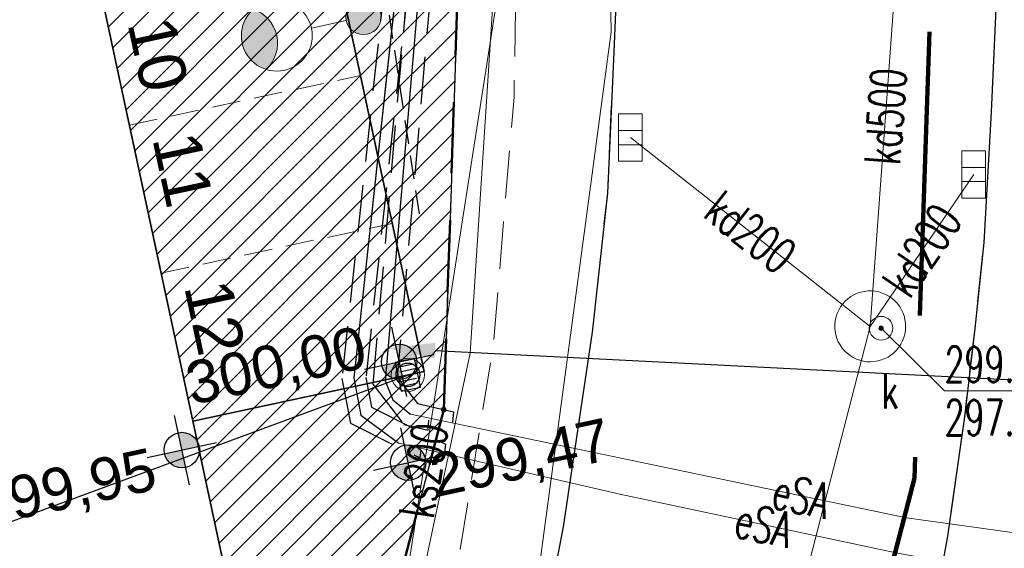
# Model space of a CAD drawing. Header units: metres. Extents: x 6567600 to 13135881, y 5574237 to 11149086.
# Tile 33 of 120: x 6567937 to 6567958, y 5574424 to 5574435. Entities that reach past the tile are written whole.
import ezdxf
from ezdxf import colors
from ezdxf.entities.mleader import LeaderData, LeaderLine
from ezdxf.enums import TextEntityAlignment as Align
from ezdxf.math import Vec2, Vec3

# ---------------------------------------------------------------- set-up
doc = ezdxf.new("R2010")
doc.units = ezdxf.units.M
for name, pattern in [('SEL_r', [1.5, 1, -0.5]), ('zzzxref_260316$0$_MDCP$0$2.0_1.0', [3, 2, -1]), ('zzzxref_260316$0$_MDCP$0$L_0_03', [1, 0.5, -0.5]), ('zzzxref_260316$0$_MDCP$0$L_0_04', [1.5, 1, -0.5]), ('zzzxref_260316$0$PR1183 Chorzów Metalowców V09_TT$0$Kropki przerywana 1', [2.5, 1.5, -1]), ('zzzxref_260316$0$PR1183 Chorzów Metalowców V09_TT$0$Przerywana gęsta', [0.9, 0.6, -0.3])]:
    doc.linetypes.add(name, pattern=pattern)
for name, color, linetype in [('SEL_atrybut_bloku1', 7, 'Continuous'), ('SEL_atrybut_bloku2', 9, 'Continuous'), ('zzzxref_260316$0$PR1183 Chorzów Metalowców V09_TT$0$01FORMA - PZT - Inne obiekty', 7, 'Continuous'), ('zzzxref_260316$0$PR1183 Chorzów Metalowców V09_TT$0$FORMA - Arch 01 - PZT 0 ZAKRES OPRACOWANIA', 7, 'Continuous'), ('zzzxref_260316$0$PR1183 Chorzów Metalowców V09_TT$0$FORMA - Arch 01 - PZT 1 Strefy', 7, 'Continuous'), ('zzzxref_260316$0$PR1183 Chorzów Metalowców V09_TT$0$FORMA - Arch 01 - PZT-3 Ukształtowanie terenu', 7, 'Continuous'), ('zzzxref_260316$0$PR1183 Chorzów Metalowców V09_TT$0$FORMA - Arch 01 - PZT-3 Zagospodarowanie', 7, 'Continuous')]:
    doc.layers.add(name, color=color, linetype=linetype)
for name, color, linetype, lineweight in [('SEL_opis_odnosnik', 7, 'Continuous', 20), ('SEL_rury oslonowe', 7, 'SEL_r', 25), ('SEL_sieci_oswietlenie_oprawy', 152, 'Continuous', 20), ('SEL_sieci_pomocnicza_przerywana', 140, 'SEL_r', 25), ('zzzxref_260316$0$_MDCP$0$EGB_DzialkaEwidencyjna', 7, 'Continuous', 18), ('zzzxref_260316$0$_MDCP$0$EGB_Klasouzytek', 92, 'Continuous', 18), ('zzzxref_260316$0$_MDCP$0$EGB_KonturUzytkuGruntowego', 92, 'Continuous', 18), ('zzzxref_260316$0$_MDCP$0$EGB_PunktGraniczny', 7, 'Continuous', 18), ('zzzxref_260316$0$_MDCP$0$GES_InneUrzadzeniaTowarzyszace', 7, 'Continuous', 18), ('zzzxref_260316$0$_MDCP$0$GES_InneUrzadzeniaTowarzyszace_P', 7, 'Continuous', 18), ('zzzxref_260316$0$_MDCP$0$GES_PrzewodElektroenergetyczny', 1, 'Continuous', 18), ('zzzxref_260316$0$_MDCP$0$GES_Rzedna', 7, 'Continuous', 18), ('zzzxref_260316$0$_MDCP$0$GES_UrzadzeniaSiecKanalizacyjna_P', 7, 'Continuous', 18), ('zzzxref_260316$0$_MDCP$0$OT_Komunikacja', 7, 'Continuous', 18), ('zzzxref_260316$0$_MDCP$0$Z_GRANICE SPRAWDZONE', 100, 'Continuous', 30), ('zzzxref_260316$0$_MDCP$0$Z_ZAKRES', 214, 'Continuous', 90), ('zzzxref_260316$0$_MDCP$1$GES_PrzewodKanalizacyjny', 36, 'Continuous', 18), ('zzzxref_260316$0$_MDCP$1$GES_PrzewodWodociagowy', 5, 'Continuous', 18), ('zzzxref_260316$0$_TT_KAN_D', 96, 'Continuous', 25), ('zzzxref_260316$0$_TT_KAN_D_WPUST', 7, 'Continuous', 25)]:
    doc.layers.add(name, color=color, linetype=linetype, lineweight=lineweight)
doc.styles.add('ROMANS', font='romans.shx', dxfattribs={"width": 0.8})
doc.styles.add('zzzxref_260316$0$$TD_AUDIT_GENERATED_(9E133)', font='simplex.shx')
doc.styles.add('zzzxref_260316$0$$TD_AUDIT_GENERATED_(B0E6E)', font='arial.ttf')
doc.styles.add('zzzxref_260316$0$$TD_AUDIT_GENERATED_(B0E75)', font='arial.ttf')
doc.linetypes.add('zzzxref_260316$0$PR1183 Chorzów Metalowców V09_TT$0$X 1_2', pattern='A,0,[8,PR1183 ChorzĂłw MetalowcĂłw V091.Shx,S=0.039206,R=0,X=0,Y=0],-4.94,0', length=4.94)
pattern_1 = [(45, (0, 1.2501), (-0.265165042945, 0.265165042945), [])]

# ---------------------------------------------------------------- blocks, each defined once
blk = doc.blocks.new('oprawa zewnetrzna stojaca')
for points in [[(2.625, 0, 0.267949), (2.25, 0.65, 0.57735), (2.25, -0.65, 0.267949)], [(0.375, 0, 1), (-0.375, 0, 1)]]:
    blk.add_hatch(color=256).paths.add_polyline_path(points)
blk.add_line((1.125, 0), (0.375, 0))
for centre, radius in [((1.875, 0), 0.75), ((0, 0), 0.375)]:
    blk.add_circle(centre, radius)
blk.add_arc((2.625, 0), 0.75, 120, 240)
at = {"layer": 'SEL_atrybut_bloku1', "style": 'ROMANS', "width": 0.6, "flags": 8}
blk.add_attdef('TYP', text='', height=1, dxfattribs=at).set_placement((1.873, 0.9), align=Align.CENTER)
at = {"layer": 'SEL_atrybut_bloku2', "style": 'ROMANS', "width": 0.6, "flags": 8}
for tag, p in [('OPIS1', (1.873, -1.638)), ('OPIS2', (1.873, -2.499))]:
    blk.add_attdef(tag, text='', height=0.75, dxfattribs=at).set_placement(p, align=Align.CENTER)
blk = doc.blocks.new('zzzxref_260316$0$_MDCP$0$other_SUKK')
at = {"color": 0, "linetype": 'Continuous', "lineweight": 18, "flags": 128}
blk.add_lwpolyline([(1, 0.5), (1, -0.5), (-1, -0.5), (-1, 0.5), (1, 0.5)], close=True, dxfattribs=at)
for points in [[(-0.3, 0.5), (-0.3, -0.5)], [(0.3, 0.5), (0.3, -0.5)]]:
    blk.add_lwpolyline(points, dxfattribs=at)
blk = doc.blocks.new('zzzxref_260316$0$_MDCP$0$other_SUPS01_05')
at = {"linetype": 'Continuous', "lineweight": 13}
blk.add_hatch(color=0, dxfattribs=at).paths.add_polyline_path([(0, -0.091, 1), (0, 0.091, 1)])
at = {"color": 0, "linetype": 'Continuous', "lineweight": 13}
blk.add_circle((0, 0), 0.0906, dxfattribs=at)
blk = doc.blocks.new('zzzxref_260316$0$_MDCP$0$other_SUPW_O')
at = {"color": 0, "linetype": 'Continuous', "lineweight": 18}
blk.add_circle((0, 0), 0.5, dxfattribs=at)
blk = doc.blocks.new('zzzxref_260316$0$_MDCP$0$EGPG_N')
at = {"linetype": 'Continuous', "lineweight": 13}
blk.add_hatch(color=0, dxfattribs=at).paths.add_polyline_path([(0, -0.1, 1), (0, 0.1, 1)])
at = {"color": 0, "linetype": 'Continuous', "lineweight": 13}
blk.add_circle((0, 0), 0.1, dxfattribs=at)
blk = doc.blocks.new('zzzxref_260316$0$_MDCP$0$L_0_02_1')
at = {"color": 0}
blk.add_point((0, 0), dxfattribs=at)
blk = doc.blocks.new('zzzxref_260316$0$_MDCP$0$L_0_02_2')
at = {"color": 0}
blk.add_point((0, 0), dxfattribs=at)
blk = doc.blocks.new('zzzxref_260316$0$PR1183 Chorzów Metalowców V09_TT$0$Miejsca parkingowe 27[25]', base_point=(6567933.968, 5574456.136))
at = {"layer": 'zzzxref_260316$0$PR1183 Chorzów Metalowców V09_TT$0$FORMA - Arch 01 - PZT-3 Zagospodarowanie', "color": 7, "lineweight": 13, "style": 'zzzxref_260316$0$$TD_AUDIT_GENERATED_(B0E75)'}
for tag, p in [('num_start_0', (6567935.103, 5574455.2)), ('num_start_1', (6567935.628, 5574452.756)), ('num_start_2', (6567936.154, 5574450.303)), ('num_start_3', (6567936.679, 5574447.867)), ('num_start_4', (6567937.204, 5574445.415)), ('num_start_5', (6567937.73, 5574442.971)), ('num_start_6', (6567938.255, 5574440.535)), ('num_start_7', (6567938.78, 5574438.082)), ('num_start_8', (6567939.306, 5574435.638)), ('num_start_9', (6567939.831, 5574433.194))]:
    blk.add_attdef(tag, text='', height=1, rotation=282.1296, dxfattribs=at).set_placement(p, align=Align.MIDDLE_CENTER)
blk = doc.blocks.new('zzzxref_260316$0$PR1183 Chorzów Metalowców V09_TT$0$Miejsca parkingowe 27[18]', base_point=(6567939.221, 5574431.694))
at = {"layer": 'zzzxref_260316$0$PR1183 Chorzów Metalowców V09_TT$0$FORMA - Arch 01 - PZT-3 Zagospodarowanie', "color": 7, "linetype": 'zzzxref_260316$0$PR1183 Chorzów Metalowców V09_TT$0$Przerywana gęsta', "lineweight": 13}
for p, q in [((6567939.221, 5574431.694), (6567944.109, 5574432.745)), ((6567939.893, 5574428.566), (6567944.782, 5574429.616))]:
    blk.add_line(p, q, dxfattribs=at)
at = {"layer": 'zzzxref_260316$0$PR1183 Chorzów Metalowców V09_TT$0$FORMA - Arch 01 - PZT-3 Zagospodarowanie', "color": 7, "lineweight": 13, "style": 'zzzxref_260316$0$$TD_AUDIT_GENERATED_(B0E75)'}
for tag, p in [('num_start_0', (6567940.356, 5574430.758)), ('num_start_1', (6567941.029, 5574427.63))]:
    blk.add_attdef(tag, text='', height=1, rotation=282.1296, dxfattribs=at).set_placement(p, align=Align.MIDDLE_CENTER)
blk = doc.blocks.new('zzzxref_260316$0$PR1183 Chorzów Metalowców V09_TT$0$Koty wysokościowe_65', base_point=(6567944.93, 5574426.69))
at = {"layer": 'zzzxref_260316$0$PR1183 Chorzów Metalowców V09_TT$0$FORMA - Arch 01 - PZT-3 Ukształtowanie terenu', "linetype": 'Continuous', "lineweight": 25}
for points in [[(6567944.93, 5574426.69), (6567945.296, 5574426.769), (6567945.238, 5574426.903), (6567945.133, 5574427.005), (6567944.997, 5574427.059), (6567944.851, 5574427.057)], [(6567944.93, 5574426.69), (6567944.563, 5574426.611), (6567944.621, 5574426.477), (6567944.726, 5574426.375), (6567944.862, 5574426.321), (6567945.009, 5574426.323)]]:
    blk.add_hatch(color=6, dxfattribs=at).paths.add_polyline_path(points)
at = {"layer": 'zzzxref_260316$0$PR1183 Chorzów Metalowców V09_TT$0$FORMA - Arch 01 - PZT-3 Ukształtowanie terenu', "color": 6, "linetype": 'Continuous', "lineweight": 25}
for p, q in [((6567945.087, 5574425.957), (6567944.772, 5574427.423)), ((6567944.197, 5574426.532), (6567945.663, 5574426.848))]:
    blk.add_line(p, q, dxfattribs=at)
blk.add_circle((6567944.93, 5574426.69), 0.375, dxfattribs=at)
at = {"layer": 'zzzxref_260316$0$PR1183 Chorzów Metalowców V09_TT$0$FORMA - Arch 01 - PZT-3 Ukształtowanie terenu', "color": 6, "lineweight": 25, "insert": (6567940.572, 5574425.612), "char_height": 0.9, "attachment_point": 7, "rotation": 12.1296, "style": 'zzzxref_260316$0$$TD_AUDIT_GENERATED_(B0E6E)'}
blk.add_mtext('\\A1;{\\pql;\\fArial|b0|i0|c238|p0;\\W1.000000;300,00}', dxfattribs=at)
blk = doc.blocks.new('zzzxref_260316$0$PR1183 Chorzów Metalowców V09_TT$0$Koty wysokościowe_64', base_point=(6567945.119, 5574424.559))
at = {"layer": 'zzzxref_260316$0$PR1183 Chorzów Metalowców V09_TT$0$FORMA - Arch 01 - PZT-3 Ukształtowanie terenu', "linetype": 'Continuous', "lineweight": 25}
for points in [[(6567945.119, 5574424.559), (6567945.486, 5574424.637), (6567945.428, 5574424.772), (6567945.323, 5574424.874), (6567945.187, 5574424.928), (6567945.04, 5574424.925)], [(6567945.119, 5574424.559), (6567944.752, 5574424.48), (6567944.81, 5574424.346), (6567944.916, 5574424.244), (6567945.052, 5574424.19), (6567945.198, 5574424.192)]]:
    blk.add_hatch(color=6, dxfattribs=at).paths.add_polyline_path(points)
at = {"layer": 'zzzxref_260316$0$PR1183 Chorzów Metalowców V09_TT$0$FORMA - Arch 01 - PZT-3 Ukształtowanie terenu', "color": 6, "linetype": 'Continuous', "lineweight": 25}
for p, q in [((6567945.277, 5574423.825), (6567944.961, 5574425.292)), ((6567944.386, 5574424.401), (6567945.852, 5574424.716))]:
    blk.add_line(p, q, dxfattribs=at)
blk.add_circle((6567945.119, 5574424.559), 0.375, dxfattribs=at)
at = {"layer": 'zzzxref_260316$0$PR1183 Chorzów Metalowców V09_TT$0$FORMA - Arch 01 - PZT-3 Ukształtowanie terenu', "color": 6, "lineweight": 25, "insert": (6567945.737, 5574423.663), "char_height": 0.9, "attachment_point": 7, "rotation": 12.1296, "style": 'zzzxref_260316$0$$TD_AUDIT_GENERATED_(B0E6E)'}
blk.add_mtext('\\A1;{\\pql;\\fArial|b0|i0|c238|p0;\\W1.000000;299,47}', dxfattribs=at)
blk = doc.blocks.new('zzzxref_260316$0$PR1183 Chorzów Metalowców V09_TT$0$Koty wysokościowe_51', base_point=(6567940.334, 5574424.825))
at = {"layer": 'zzzxref_260316$0$PR1183 Chorzów Metalowców V09_TT$0$FORMA - Arch 01 - PZT-3 Ukształtowanie terenu', "linetype": 'Continuous', "lineweight": 25}
for points in [[(6567940.334, 5574424.825), (6567940.701, 5574424.903), (6567940.643, 5574425.038), (6567940.538, 5574425.139), (6567940.402, 5574425.193), (6567940.256, 5574425.191)], [(6567940.334, 5574424.825), (6567939.968, 5574424.746), (6567940.026, 5574424.611), (6567940.131, 5574424.51), (6567940.267, 5574424.456), (6567940.413, 5574424.458)]]:
    blk.add_hatch(color=6, dxfattribs=at).paths.add_polyline_path(points)
at = {"layer": 'zzzxref_260316$0$PR1183 Chorzów Metalowców V09_TT$0$FORMA - Arch 01 - PZT-3 Ukształtowanie terenu', "color": 6, "linetype": 'Continuous', "lineweight": 25}
for p, q in [((6567940.492, 5574424.091), (6567940.177, 5574425.558)), ((6567939.601, 5574424.667), (6567941.068, 5574424.982))]:
    blk.add_line(p, q, dxfattribs=at)
blk.add_circle((6567940.334, 5574424.825), 0.375, dxfattribs=at)
at = {"layer": 'zzzxref_260316$0$PR1183 Chorzów Metalowców V09_TT$0$FORMA - Arch 01 - PZT-3 Ukształtowanie terenu', "color": 6, "lineweight": 25, "insert": (6567936.13, 5574423.034), "char_height": 0.9, "attachment_point": 7, "rotation": 12.1296, "style": 'zzzxref_260316$0$$TD_AUDIT_GENERATED_(B0E6E)'}
blk.add_mtext('\\A1;{\\pql;\\fArial|b0|i0|c238|p0;\\W1.000000;299,95}', dxfattribs=at)
blk = doc.blocks.new('zzzxref_260316')
at = {"layer": 'zzzxref_260316$0$PR1183 Chorzów Metalowców V09_TT$0$FORMA - Arch 01 - PZT 1 Strefy', "linetype": 'Continuous', "lineweight": 0, "true_color": 0x577933}
h = blk.add_hatch(dxfattribs=at)
h.set_pattern_fill('ANSI31', color=77, scale=3, style=0)
h.set_pattern_definition(pattern_1)
h.paths.add_polyline_path([(6567874.014, 5574370.037), (6567903.73, 5574376.76), (6567926.87, 5574389.48), (6567941.769, 5574411.258), (6567945.87, 5574426.93), (6567946.274, 5574439.041), (6567944.961, 5574439.568), (6567943.09, 5574448.275), (6567939.696, 5574459.298), (6567938.856, 5574458.437), (6567945.454, 5574427.738), (6567940.566, 5574426.687), (6567942.208, 5574419.044, -0.198349), (6567940.833, 5574411.513), (6567926.815, 5574391.018), (6567903.433, 5574378.164), (6567873.643, 5574371.762)])
at = {"layer": 'zzzxref_260316$0$PR1183 Chorzów Metalowców V09_TT$0$FORMA - Arch 01 - PZT 1 Strefy', "linetype": 'Continuous', "lineweight": 0, "true_color": 0x4b7a78}
h = blk.add_hatch(dxfattribs=at)
h.set_pattern_fill('ANSI31', color=137, scale=3, style=0)
h.set_pattern_definition(pattern_1)
h.paths.add_polyline_path([(6567933.968, 5574457.386), (6567940.566, 5574426.687), (6567945.454, 5574427.738), (6567938.856, 5574458.437)])
at = {"layer": 'zzzxref_260316$0$_MDCP$0$EGB_DzialkaEwidencyjna', "linetype": 'Continuous', "lineweight": 18}
for p, q in [((6567870.09, 5574563.29), (6567937.22, 5574576.21)), ((6567937.22, 5574576.21), (6567953.2, 5574485.85)), ((6567849.51, 5574552.26), (6567921.55, 5574569.11)), ((6567921.55, 5574569.11), (6567849.51, 5574552.26)), ((6567921.55, 5574569.11), (6567946.41, 5574443.1)), ((6567946.41, 5574443.1), (6567921.55, 5574569.11)), ((6567848.19, 5574557.83), (6567870.09, 5574563.29)), ((6567849.51, 5574552.26), (6567848.19, 5574557.83)), ((6567830.11, 5574547.72), (6567849.51, 5574552.26)), ((6567829, 5574518.49), (6567830.11, 5574547.72)), ((6567851.37, 5574441.53), (6567829, 5574518.49)), ((6567953.2, 5574485.85), (6567954.34, 5574479.4)), ((6567954.34, 5574479.4), (6567964.63, 5574421.22)), ((6567946.41, 5574443.1), (6567945.87, 5574426.93)), ((6567945.87, 5574426.93), (6567946.41, 5574443.1)), ((6567857.95, 5574413.39), (6567851.37, 5574441.53)), ((6567945.87, 5574426.93), (6567941.78, 5574411.28)), ((6567941.78, 5574411.28), (6567945.87, 5574426.93)), ((6567964.63, 5574421.22), (6567961.98, 5574385.01)), ((6567864.17, 5574367.81), (6567857.95, 5574413.39)), ((6567941.78, 5574411.28), (6567926.87, 5574389.48)), ((6567926.87, 5574389.48), (6567941.78, 5574411.28)), ((6567926.87, 5574389.48), (6567903.73, 5574376.76)), ((6567903.73, 5574376.76), (6567926.87, 5574389.48)), ((6567961.98, 5574385.01), (6567940.38, 5574379.35)), ((6567940.38, 5574379.35), (6567927.03, 5574350.99)), ((6567903.73, 5574376.76), (6567864.17, 5574367.81)), ((6567864.17, 5574367.81), (6567903.73, 5574376.76)), ((6567869.98, 5574345.11), (6567864.17, 5574367.81)), ((6567921.32, 5574359.06), (6567869.98, 5574345.11)), ((6567923.464, 5574348.631), (6567921.32, 5574359.06)), ((6567927.03, 5574350.99), (6567923.464, 5574348.631))]:
    blk.add_line(p, q, dxfattribs=at)
at = {"layer": 'zzzxref_260316$0$_MDCP$0$EGB_Klasouzytek', "lineweight": 18}
for points in [[(6567945.87, 5574426.93), (6567946.41, 5574443.1), (6567921.55, 5574569.11), (6567849.51, 5574552.26)], [(6567945.87, 5574426.93), (6567941.78, 5574411.28), (6567926.87, 5574389.48)]]:
    blk.add_lwpolyline(points, dxfattribs=at)
at = {"layer": 'zzzxref_260316$0$_MDCP$0$EGB_KonturUzytkuGruntowego', "linetype": 'zzzxref_260316$0$_MDCP$0$L_0_03', "lineweight": 18}
blk.add_lwpolyline([(6567945.87, 5574426.93), (6567946.41, 5574443.1), (6567921.55, 5574569.11), (6567849.51, 5574552.26), (6567848.19, 5574557.83)], dxfattribs=at)
at = {"layer": 'zzzxref_260316$0$_MDCP$0$EGB_KonturUzytkuGruntowego', "linetype": 'zzzxref_260316$0$_MDCP$0$L_0_03', "lineweight": 18, "flags": 128}
blk.add_lwpolyline([(6567945.87, 5574426.93), (6567941.78, 5574411.28), (6567926.87, 5574389.48)], dxfattribs=at)
at = {"layer": 'zzzxref_260316$0$_MDCP$0$EGB_PunktGraniczny'}
blk.add_point((6567945.87, 5574426.93), dxfattribs=at)
at = {"layer": 'zzzxref_260316$0$_MDCP$0$GES_InneUrzadzeniaTowarzyszace', "color": 36, "linetype": 'Continuous', "lineweight": 18, "flags": 128}
blk.add_lwpolyline([(6567954.822, 5574427.943), (6567954.746, 5574427.954), (6567954.671, 5574427.973), (6567954.598, 5574427.999), (6567954.529, 5574428.033), (6567954.463, 5574428.074), (6567954.402, 5574428.121), (6567954.346, 5574428.174), (6567954.296, 5574428.232), (6567954.252, 5574428.296), (6567954.215, 5574428.364), (6567954.185, 5574428.435), (6567954.162, 5574428.509), (6567954.148, 5574428.584), (6567954.141, 5574428.661), (6567954.142, 5574428.739), (6567954.151, 5574428.815), (6567954.167, 5574428.891), (6567954.192, 5574428.964), (6567954.224, 5574429.034), (6567954.262, 5574429.101), (6567954.308, 5574429.163), (6567954.36, 5574429.221), (6567954.417, 5574429.272), (6567954.479, 5574429.318), (6567954.546, 5574429.357), (6567954.616, 5574429.389), (6567954.69, 5574429.413), (6567954.765, 5574429.43), (6567954.842, 5574429.439), (6567954.919, 5574429.44), (6567954.996, 5574429.433), (6567955.072, 5574429.418), (6567955.146, 5574429.395), (6567955.217, 5574429.365), (6567955.284, 5574429.328), (6567955.348, 5574429.284), (6567955.407, 5574429.234), (6567955.46, 5574429.178), (6567955.507, 5574429.117), (6567955.547, 5574429.051), (6567955.581, 5574428.982), (6567955.607, 5574428.909), (6567955.626, 5574428.834), (6567955.637, 5574428.758), (6567955.64, 5574428.681), (6567955.635, 5574428.604), (6567955.622, 5574428.527), (6567955.601, 5574428.453), (6567955.573, 5574428.381), (6567955.538, 5574428.312), (6567955.496, 5574428.248), (6567955.447, 5574428.188), (6567955.392, 5574428.133), (6567955.332, 5574428.085), (6567955.268, 5574428.042), (6567955.199, 5574428.007), (6567955.127, 5574427.979), (6567955.053, 5574427.958), (6567954.977, 5574427.945), (6567954.9, 5574427.94)], close=True, dxfattribs=at)
at = {"layer": 'zzzxref_260316$0$_MDCP$0$GES_PrzewodElektroenergetyczny', "color": 1, "linetype": 'Continuous', "lineweight": 18, "flags": 128}
for points in [[(6567865.43, 5574365.71), (6567866.05, 5574365.89), (6567896.56, 5574374.5), (6567904.27, 5574376.45), (6567911.08, 5574378.87), (6567917.57, 5574382.21), (6567923.68, 5574386.39), (6567927.96, 5574390.03), (6567932.71, 5574394.95), (6567937.44, 5574401.32), (6567941.37, 5574408.93), (6567944.03, 5574416.87), (6567946.43, 5574428.12), (6567947.07, 5574438.02), (6567946.76, 5574445.07), (6567943.54, 5574465.05), (6567937.11, 5574496.16), (6567934.67, 5574502.03), (6567928.51, 5574535.24), (6567922.19, 5574569.25)], [(6567945.215, 5574439.107), (6567943.97, 5574427.6), (6567944.12, 5574426.81), (6567944.92, 5574426.22)], [(6567945.61, 5574438.89), (6567944.63, 5574427.54), (6567944.792, 5574427.138), (6567945.17, 5574426.837)], [(6567962.674, 5574423.669), (6567955.66, 5574424.64), (6567949.72, 5574425.88), (6567945.17, 5574426.837)], [(6567962.16, 5574422.63), (6567955.44, 5574423.9), (6567949.595, 5574425.139), (6567944.92, 5574426.22)]]:
    blk.add_lwpolyline(points, dxfattribs=at)
at = {"layer": 'zzzxref_260316$0$_MDCP$0$GES_Rzedna', "color": 7, "linetype": 'Continuous', "lineweight": 13, "flags": 128}
blk.add_lwpolyline([(6567959.037, 5574427.324), (6567956.459, 5574427.324), (6567955.12, 5574428.65)], dxfattribs=at)
at = {"layer": 'zzzxref_260316$0$_MDCP$0$OT_Komunikacja', "color": 7, "linetype": 'Continuous', "lineweight": 25, "flags": 128}
for points in [[(6567956.865, 5574448.256), (6567957.127, 5574445.77), (6567957.326, 5574443.683), (6567957.494, 5574439.375), (6567957.584, 5574436.196), (6567957.448, 5574433.219), (6567957.291, 5574430.461), (6567957.102, 5574428.646), (6567956.882, 5574426.779), (6567956.525, 5574424.251), (6567956.001, 5574421.378), (6567955.634, 5574419.668), (6567954.863, 5574416.361), (6567954.391, 5574414.651), (6567953.824, 5574412.7), (6567953.08, 5574410.424), (6567951.475, 5574406.082), (6567950.226, 5574403.154), (6567949.105, 5574400.712), (6567947.856, 5574398.247), (6567946.829, 5574396.401), (6567945.062, 5574393.494), (6567943.667, 5574391.188)], [(6567948.648, 5574448.732), (6567948.975, 5574446.476), (6567949.265, 5574444.281), (6567949.349, 5574442.886), (6567949.478, 5574440.508), (6567949.478, 5574438.827), (6567949.548, 5574436.345), (6567949.466, 5574434.494), (6567949.331, 5574431.506), (6567949.013, 5574428.567), (6567948.397, 5574424.452), (6567947.845, 5574421.592), (6567946.958, 5574417.848), (6567946.194, 5574415.206), (6567944.955, 5574411.463), (6567944.22, 5574409.565), (6567943.335, 5574407.431), (6567941.896, 5574404.446), (6567939.781, 5574400.677), (6567938.516, 5574398.665), (6567936.744, 5574396.084), (6567934.465, 5574393.243), (6567932.327, 5574390.844)]]:
    blk.add_lwpolyline(points, dxfattribs=at)
at = {"layer": 'zzzxref_260316$0$_MDCP$0$OT_Komunikacja', "color": 7, "linetype": 'zzzxref_260316$0$_MDCP$0$L_0_04', "lineweight": 18, "flags": 128}
for points in [[(6567947.515, 5574455.698), (6567948.396, 5574450.424), (6567948.648, 5574448.732), (6567948.975, 5574446.476), (6567949.265, 5574444.281), (6567949.478, 5574440.508), (6567949.478, 5574438.827), (6567949.548, 5574436.345), (6567949.466, 5574434.494), (6567949.331, 5574431.506), (6567949.013, 5574428.567), (6567948.397, 5574424.452), (6567947.845, 5574421.592), (6567946.958, 5574417.848), (6567946.194, 5574415.206), (6567944.955, 5574411.463), (6567944.22, 5574409.565), (6567943.335, 5574407.431), (6567941.896, 5574404.446), (6567940.723, 5574402.331), (6567939.781, 5574400.677), (6567938.516, 5574398.665), (6567936.744, 5574396.084), (6567934.465, 5574393.243), (6567932.327, 5574390.844), (6567928.971, 5574387.543), (6567926.7, 5574385.54), (6567925.032, 5574384.195), (6567923.337, 5574382.935), (6567920.797, 5574381.179), (6567917.606, 5574379.366), (6567914.527, 5574377.737), (6567911.816, 5574376.502), (6567909.558, 5574375.579), (6567907.269, 5574374.816), (6567903.606, 5574373.672), (6567899.382, 5574372.528), (6567894.891, 5574371.274), (6567878.894, 5574366.917), (6567867.949, 5574363.87), (6567863.154, 5574362.61), (6567857.11, 5574361.35), (6567856.863, 5574364.456), (6567856.582, 5574368.039), (6567856.09, 5574372.83), (6567857, 5574372.9), (6567856.31, 5574378.9), (6567855.79, 5574382.87), (6567855.18, 5574386.83), (6567854.51, 5574390.76), (6567853.78, 5574394.71), (6567853.05, 5574398.63), (6567852.19, 5574402.6), (6567849.76, 5574413.26), (6567849.89, 5574414.22), (6567851.83, 5574414.67), (6567851.37, 5574416.66), (6567854.58, 5574417.42), (6567850.88, 5574432.39), (6567845.96, 5574431.22), (6567840.92, 5574450.67), (6567838.96, 5574456.25), (6567831.07, 5574490.06), (6567830.27, 5574495.98), (6567829, 5574501.83), (6567827.92, 5574506.7), (6567826.86, 5574511.56), (6567826.08, 5574515.52), (6567825.4, 5574519.47), (6567824.95, 5574522.44), (6567824.5, 5574526.43), (6567824.25, 5574529.43), (6567824.08, 5574532.42), (6567824.01, 5574536.4), (6567824.25, 5574539.41), (6567825.44, 5574545.29), (6567826.09, 5574547.18), (6567826.92, 5574548.98), (6567827.87, 5574550.71), (6567829, 5574552.37), (6567849.24, 5574556.86), (6567847.84, 5574562.43), (6567850.42, 5574563.07), (6567851, 5574562.82), (6567857.08, 5574558.64), (6567878.36, 5574563.51), (6567907.32, 5574570.28), (6567907.73, 5574567.88), (6567878.94, 5574561.2), (6567857.62, 5574556.33), (6567833.07, 5574550.68), (6567832.17, 5574550.48), (6567830.79, 5574549.8), (6567829.67, 5574548.79), (6567828.68, 5574547.02), (6567827.68, 5574544.22), (6567827.06, 5574541.37), (6567826.61, 5574538.33), (6567826.47, 5574535.3), (6567826.62, 5574531.27), (6567826.93, 5574527.32), (6567827.29, 5574523.8), (6567827.81, 5574520.34), (6567828.64, 5574515.44), (6567829.22, 5574512.47), (6567831.34, 5574502.7), (6567832, 5574502.04), (6567832.86, 5574501.86), (6567835.48, 5574490.39), (6567838.69, 5574476.72), (6567840.94, 5574477.22), (6567842.1, 5574472.29), (6567839.84, 5574471.76), (6567843.24, 5574457.14), (6567846.41, 5574443.89), (6567846.82, 5574442.27), (6567847.04, 5574441.61), (6567847.42, 5574441.08), (6567847.97, 5574440.71), (6567848.63, 5574440.56), (6567849.32, 5574440.61), (6567851.19, 5574441.04), (6567854.02, 5574429.39), (6567857.72, 5574414.07), (6567855.38, 5574413.53), (6567854.43, 5574412.7), (6567853.63, 5574411.68), (6567853.17, 5574410.72), (6567853.12, 5574409.71), (6567854.26, 5574404.84), (6567855.51, 5574399), (6567857.01, 5574391.2), (6567857.79, 5574386.18), (6567858.35, 5574382.21), (6567859.02, 5574377.27), (6567859.909, 5574368.887), (6567860.055, 5574367.78), (6567860.402, 5574366.895), (6567861.348, 5574365.757), (6567862.743, 5574365.112), (6567863.812, 5574364.983), (6567864.873, 5574365.082), (6567875.385, 5574368.045), (6567887.169, 5574371.344), (6567894.86, 5574373.433), (6567904.193, 5574375.979), (6567909.986, 5574377.842), (6567913.714, 5574379.575), (6567916.29, 5574380.93), (6567919.833, 5574382.929), (6567921.94, 5574384.465), (6567924.837, 5574386.597), (6567926.974, 5574388.488), (6567928.91, 5574390.273), (6567932.797, 5574394.443), (6567936.263, 5574399.014), (6567938.789, 5574403.047), (6567940.719, 5574406.619), (6567942.6, 5574410.97), (6567944.237, 5574415.951), (6567945.095, 5574418.932), (6567946.005, 5574422.667), (6567946.916, 5574428.255), (6567947.357, 5574433.537), (6567947.446, 5574438.626), (6567947.184, 5574444.294), (6567946.685, 5574448.233), (6567946.054, 5574452.175), (6567945.029, 5574458.386), (6567942.856, 5574469.729), (6567945.871, 5574465.435)], [(6567954.89, 5574468.512), (6567956.089, 5574463.26), (6567957.252, 5574458.143), (6567957.794, 5574455.218), (6567958.727, 5574450.183), (6567959.058, 5574447.861), (6567959.67, 5574442.376), (6567959.67, 5574436.486), (6567959.545, 5574431.99), (6567959.099, 5574427.014), (6567958.044, 5574420.969), (6567957.324, 5574417.445), (6567956.07, 5574412.854), (6567954.526, 5574407.996), (6567952.42, 5574402.809), (6567950.598, 5574398.897), (6567948.007, 5574394.119), (6567947.234, 5574392.908), (6567943.824, 5574387.695), (6567941.21, 5574384.2), (6567938.511, 5574380.967), (6567935.556, 5574377.712), (6567933.248, 5574375.394), (6567930.983, 5574373.286), (6567929, 5574371.503), (6567927.008, 5574369.919), (6567923.991, 5574367.643), (6567920.708, 5574365.356), (6567918.61, 5574364.087), (6567916.996, 5574363.184), (6567918.799, 5574366.142), (6567919.163, 5574366.875), (6567920.178, 5574367.514), (6567924.721, 5574370.845), (6567927.159, 5574372.769), (6567929.626, 5574374.868), (6567932.034, 5574377.144), (6567934.651, 5574379.867), (6567936.766, 5574382.158), (6567938.499, 5574384.155), (6567939.717, 5574385.726), (6567941.714, 5574388.428), (6567943.667, 5574391.188), (6567945.062, 5574393.494), (6567946.829, 5574396.401), (6567947.856, 5574398.247), (6567949.105, 5574400.712), (6567950.226, 5574403.154), (6567951.475, 5574406.082), (6567953.08, 5574410.424), (6567953.824, 5574412.7), (6567954.863, 5574416.361), (6567955.634, 5574419.668), (6567956.001, 5574421.378), (6567956.525, 5574424.251), (6567956.882, 5574426.779), (6567957.102, 5574428.646), (6567957.291, 5574430.461), (6567957.448, 5574433.219), (6567957.584, 5574436.196), (6567957.494, 5574439.375), (6567957.326, 5574443.683), (6567956.865, 5574448.256), (6567955.717, 5574455.051), (6567954.618, 5574460.152), (6567953.982, 5574463.046), (6567953.196, 5574466.527), (6567952.865, 5574468.02), (6567953.104, 5574468.962), (6567953.7, 5574470.618), (6567954.406, 5574471.956), (6567954.979, 5574472.711), (6567955.47, 5574473.02), (6567955.795, 5574470.584)]]:
    blk.add_lwpolyline(points, close=True, dxfattribs=at)
at = {"layer": 'zzzxref_260316$0$_MDCP$0$Z_GRANICE SPRAWDZONE', "linetype": 'ByBlock', "flags": 128}
blk.add_lwpolyline([(6567830.11, 5574547.72), (6567849.531, 5574552.262), (6567921.55, 5574569.11), (6567946.41, 5574443.1), (6567945.87, 5574426.93), (6567941.769, 5574411.258), (6567926.87, 5574389.48), (6567903.73, 5574376.76), (6567864.17, 5574367.81), (6567857.95, 5574413.39), (6567851.37, 5574441.53), (6567829, 5574518.49), (6567830.11, 5574547.72)], dxfattribs=at)
at = {"layer": 'zzzxref_260316$0$_MDCP$0$Z_ZAKRES', "linetype": 'zzzxref_260316$0$_MDCP$0$2.0_1.0', "lineweight": 140, "ltscale": 3}
blk.add_lwpolyline([(6567820.407, 5574555.719), (6567847.232, 5574561.997), (6567929.356, 5574581.206), (6567956.443, 5574443.911), (6567955.827, 5574425.481), (6567951.015, 5574407.07), (6567933.777, 5574381.866), (6567907.312, 5574367.318), (6567855.739, 5574355.65), (6567852.582, 5574378.747), (6567848.105, 5574411.572), (6567841.693, 5574438.994), (6567818.946, 5574517.253)], close=True, dxfattribs=at)
at = {"layer": 'zzzxref_260316$0$_MDCP$1$GES_PrzewodKanalizacyjny', "color": 36, "linetype": 'Continuous', "lineweight": 18, "flags": 128}
for points in [[(6567947.89, 5574441.331), (6567942.99, 5574409.95)], [(6567954.89, 5574428.69), (6567955.54, 5574437.57)], [(6567949.82, 5574432.68), (6567954.89, 5574428.69)], [(6567957.08, 5574431.9), (6567954.89, 5574428.69)], [(6567950.07, 5574410.02), (6567954.89, 5574428.69)]]:
    blk.add_lwpolyline(points, dxfattribs=at)
at = {"layer": 'zzzxref_260316$0$_MDCP$1$GES_PrzewodWodociagowy', "color": 5, "linetype": 'Continuous', "lineweight": 18, "flags": 128}
for points in [[(6567949.41, 5574434.92), (6567949.29, 5574441.41), (6567946.5, 5574458.89), (6567955.88, 5574460.77), (6567952.53, 5574481.02), (6567952.22, 5574482.27), (6567948.28, 5574498.02), (6567947.93, 5574497.92), (6567937.17, 5574495.79)], [(6567948.92, 5574431.23), (6567949.41, 5574434.92)], [(6567946.48, 5574417.99), (6567947.71, 5574422.27), (6567948.92, 5574431.23)]]:
    blk.add_lwpolyline(points, dxfattribs=at)
at = {"layer": 'zzzxref_260316$0$_TT_KAN_D'}
blk.add_line((6567945.119, 5574427.661), (6567928.181, 5574421.409), dxfattribs=at)
at = {"layer": 'zzzxref_260316$0$_TT_KAN_D_WPUST', "lineweight": 30}
for p, q in [((6567944.919, 5574427.833), (6567945.232, 5574427.899)), ((6567944.94, 5574427.731), (6567945.254, 5574427.797)), ((6567944.962, 5574427.628), (6567945.275, 5574427.694)), ((6567944.983, 5574427.53), (6567945.296, 5574427.596)), ((6567945.004, 5574427.427), (6567945.318, 5574427.494))]:
    blk.add_line(p, q, dxfattribs=at)
blk.add_lwpolyline([(6567945.381, 5574427.404), (6567945.253, 5574428.011), (6567944.842, 5574427.924), (6567944.97, 5574427.318)], close=True, dxfattribs=at)
at = {"layer": 'zzzxref_260316$0$_TT_KAN_D_WPUST', "lineweight": 18}
blk.add_circle((6567945.112, 5574427.664), 0.35, dxfattribs=at)
at = {"layer": 'zzzxref_260316$0$_TT_KAN_D_WPUST', "color": 96, "lineweight": 30}
blk.add_circle((6567945.112, 5574427.664), 0.25, dxfattribs=at)
at = {"layer": 'zzzxref_260316$0$PR1183 Chorzów Metalowców V09_TT$0$01FORMA - PZT - Inne obiekty', "color": 1, "linetype": 'zzzxref_260316$0$PR1183 Chorzów Metalowców V09_TT$0$X 1_2', "lineweight": 25}
for p, q in [((6567945.215, 5574439.107), (6567943.97, 5574427.6)), ((6567945.61, 5574438.89), (6567944.63, 5574427.54)), ((6567943.97, 5574427.6), (6567944.12, 5574426.81)), ((6567944.63, 5574427.54), (6567944.792, 5574427.138)), ((6567944.792, 5574427.138), (6567945.17, 5574426.837)), ((6567944.12, 5574426.81), (6567944.92, 5574426.22))]:
    blk.add_line(p, q, dxfattribs=at)
at = {"layer": 'zzzxref_260316$0$PR1183 Chorzów Metalowców V09_TT$0$FORMA - Arch 01 - PZT 0 ZAKRES OPRACOWANIA', "color": 1, "linetype": 'zzzxref_260316$0$PR1183 Chorzów Metalowców V09_TT$0$Kropki przerywana 1', "lineweight": 50}
for p, q in [((6567945.87, 5574426.93), (6567946.41, 5574443.1)), ((6567941.769, 5574411.258), (6567945.87, 5574426.93))]:
    blk.add_line(p, q, dxfattribs=at)
at = {"layer": 'zzzxref_260316$0$PR1183 Chorzów Metalowców V09_TT$0$FORMA - Arch 01 - PZT 1 Strefy', "color": 254, "linetype": 'Continuous', "lineweight": 13, "true_color": 0xd2d2ff}
blk.add_line((6567942.208, 5574419.044), (6567932.917, 5574462.275), dxfattribs=at)
at = {"layer": 'zzzxref_260316$0$PR1183 Chorzów Metalowców V09_TT$0$FORMA - Arch 01 - PZT 1 Strefy', "color": 131, "linetype": 'Continuous', "lineweight": 13, "true_color": 0x97f4f0}
for p, q in [((6567945.454, 5574427.738), (6567938.856, 5574458.437)), ((6567933.968, 5574457.386), (6567940.566, 5574426.687)), ((6567940.566, 5574426.687), (6567945.454, 5574427.738))]:
    blk.add_line(p, q, dxfattribs=at)
at = {"layer": 'zzzxref_260316$0$PR1183 Chorzów Metalowców V09_TT$0$FORMA - Arch 01 - PZT 1 Strefy', "color": 71, "linetype": 'Continuous', "lineweight": 13, "true_color": 0xaff266}
for p, q in [((6567938.856, 5574458.437), (6567945.454, 5574427.738)), ((6567945.87, 5574426.93), (6567946.274, 5574439.041)), ((6567945.454, 5574427.738), (6567940.566, 5574426.687)), ((6567941.769, 5574411.258), (6567945.87, 5574426.93)), ((6567940.566, 5574426.687), (6567942.208, 5574419.044))]:
    blk.add_line(p, q, dxfattribs=at)
at = {"layer": 'zzzxref_260316$0$PR1183 Chorzów Metalowców V09_TT$0$FORMA - Arch 01 - PZT-3 Zagospodarowanie', "color": 7, "linetype": 'Continuous', "lineweight": 35}
for p, q in [((6567932.917, 5574462.275), (6567942.208, 5574419.044)), ((6567938.856, 5574458.437), (6567945.454, 5574427.738)), ((6567945.454, 5574427.738), (6567940.566, 5574426.687))]:
    blk.add_line(p, q, dxfattribs=at)
at = {"layer": 'zzzxref_260316$0$_MDCP$0$EGB_DzialkaEwidencyjna', "linetype": 'Continuous', "xscale": 0.5, "yscale": 0.5, "zscale": 0.5}
for name, rotation in [('zzzxref_260316$0$_MDCP$0$L_0_02_1', 88.09), ('zzzxref_260316$0$_MDCP$0$L_0_02_2', 255.35)]:
    blk.add_blockref(name, (6567945.87, 5574426.93), dxfattribs=dict(at, rotation=rotation))
at = {"layer": 'zzzxref_260316$0$_MDCP$0$EGB_PunktGraniczny', "linetype": 'Continuous', "xscale": 0.5, "yscale": 0.5, "zscale": 0.5}
blk.add_blockref('zzzxref_260316$0$_MDCP$0$EGPG_N', (6567945.87, 5574426.93), dxfattribs=at)
at = {"layer": 'zzzxref_260316$0$_MDCP$0$GES_InneUrzadzeniaTowarzyszace_P', "linetype": 'Continuous', "xscale": 0.5, "yscale": 0.5, "zscale": 0.5}
blk.add_blockref('zzzxref_260316$0$_MDCP$0$other_SUPW_O', (6567955.12, 5574428.65), dxfattribs=at)
at = {"layer": 'zzzxref_260316$0$_MDCP$0$GES_Rzedna', "color": 36, "linetype": 'Continuous', "xscale": 0.5, "yscale": 0.5, "zscale": 0.5}
blk.add_blockref('zzzxref_260316$0$_MDCP$0$other_SUPS01_05', (6567955.12, 5574428.65), dxfattribs=at)
at = {"layer": 'zzzxref_260316$0$_MDCP$0$GES_UrzadzeniaSiecKanalizacyjna_P', "color": 36, "linetype": 'Continuous', "xscale": 0.5, "yscale": 0.5, "zscale": 0.5, "rotation": 90}
for p in [(6567949.82, 5574432.68), (6567957.08, 5574431.9)]:
    blk.add_blockref('zzzxref_260316$0$_MDCP$0$other_SUKK', p, dxfattribs=at)
at = {"layer": 'zzzxref_260316$0$PR1183 Chorzów Metalowców V09_TT$0$FORMA - Arch 01 - PZT-3 Ukształtowanie terenu', "color": 6, "lineweight": 25}
for name, p in [('zzzxref_260316$0$PR1183 Chorzów Metalowców V09_TT$0$Koty wysokościowe_65', (6567944.93, 5574427.94)), ('zzzxref_260316$0$PR1183 Chorzów Metalowców V09_TT$0$Koty wysokościowe_51', (6567940.334, 5574426.075)), ('zzzxref_260316$0$PR1183 Chorzów Metalowców V09_TT$0$Koty wysokościowe_64', (6567945.119, 5574425.809))]:
    blk.add_blockref(name, p, dxfattribs=at)
at = {"layer": 'zzzxref_260316$0$PR1183 Chorzów Metalowców V09_TT$0$FORMA - Arch 01 - PZT-3 Zagospodarowanie', "color": 7, "linetype": 'zzzxref_260316$0$PR1183 Chorzów Metalowców V09_TT$0$Przerywana gęsta', "lineweight": 15}
ref = blk.add_blockref('zzzxref_260316$0$PR1183 Chorzów Metalowców V09_TT$0$Miejsca parkingowe 27[25]', (6567933.968, 5574457.386), dxfattribs=at)
ref.add_attrib('num_start_9', '10', dxfattribs={"color": 7, "lineweight": 13, "height": 1, "rotation": 282.1296, "style": 'zzzxref_260316$0$$TD_AUDIT_GENERATED_(B0E75)'}).set_placement((6567939.831, 5574434.444), align=Align.MIDDLE_CENTER)
ref = blk.add_blockref('zzzxref_260316$0$PR1183 Chorzów Metalowców V09_TT$0$Miejsca parkingowe 27[18]', (6567939.221, 5574432.944), dxfattribs=at)
ref.add_attrib('num_start', '11', dxfattribs={"color": 7, "lineweight": 13, "height": 1, "rotation": 282.1296, "style": 'zzzxref_260316$0$$TD_AUDIT_GENERATED_(B0E75)'}).set_placement((6567940.356, 5574432.008), align=Align.MIDDLE_CENTER)
ref.add_attrib('num_start_1', '12', dxfattribs={"color": 7, "lineweight": 13, "height": 1, "rotation": 282.1296, "style": 'zzzxref_260316$0$$TD_AUDIT_GENERATED_(B0E75)'}).set_placement((6567941.029, 5574428.88), align=Align.MIDDLE_CENTER)
at = {"layer": 'zzzxref_260316$0$_MDCP$0$GES_InneUrzadzeniaTowarzyszace_P', "color": 7, "lineweight": 15, "style": 'zzzxref_260316$0$$TD_AUDIT_GENERATED_(9E133)', "width": 0.66}
blk.add_text('k', height=0.75, dxfattribs=at).set_placement((6567955.127, 5574427.7), align=Align.TOP_LEFT)
at = {"layer": 'zzzxref_260316$0$_MDCP$0$GES_PrzewodElektroenergetyczny', "color": 1, "lineweight": 15, "style": 'zzzxref_260316$0$$TD_AUDIT_GENERATED_(9E133)', "width": 0.66}
for rotation, p in [(-11.8, (6567953.431, 5574425.105)), (-12, (6567952.636, 5574424.494))]:
    blk.add_text('eSA', height=0.75, rotation=rotation, dxfattribs=at).set_placement(p, align=Align.MIDDLE_CENTER)
at = {"layer": 'zzzxref_260316$0$_MDCP$0$GES_Rzedna', "color": 36, "lineweight": 15, "style": 'zzzxref_260316$0$$TD_AUDIT_GENERATED_(9E133)', "width": 0.66}
for s, p in [('299.23', (6567956.459, 5574428.261)), ('297.41', (6567956.459, 5574427.136))]:
    blk.add_text(s, height=0.75, dxfattribs=at).set_placement(p, align=Align.TOP_LEFT)
at = {"layer": 'zzzxref_260316$0$_MDCP$1$GES_PrzewodKanalizacyjny', "color": 36, "lineweight": 15, "style": 'zzzxref_260316$0$$TD_AUDIT_GENERATED_(9E133)', "width": 0.66}
for s, rotation, p in [('kd500', -274.2, (6567955.215, 5574433.13)), ('kd200', -38.2, (6567952.355, 5574430.685)), ('kd200', -304.3, (6567955.985, 5574430.295)), ('ks200', -278.9, (6567945.44, 5574425.64))]:
    blk.add_text(s, height=0.75, rotation=rotation, dxfattribs=at).set_placement(p, align=Align.MIDDLE_CENTER)

msp = doc.modelspace()

# ---------------------------------------------------------------- linework, layer by layer
at = {"layer": 'SEL_rury oslonowe', "linetype": 'SEL_r'}
for p, q in [((6567944.966, 5574439.134), (6567943.717, 5574427.59)), ((6567945.464, 5574439.08), (6567944.223, 5574427.61)), ((6567945.361, 5574438.912), (6567944.373, 5574427.465)), ((6567945.859, 5574438.868), (6567944.887, 5574427.615)), ((6567943.717, 5574427.59), (6567943.898, 5574426.641)), ((6567944.223, 5574427.61), (6567944.342, 5574426.979)), ((6567944.887, 5574427.615), (6567945.314, 5574427.06)), ((6567944.373, 5574427.465), (6567945.026, 5574426.614)), ((6567944.342, 5574426.979), (6567945.908, 5574426.2)), ((6567945.314, 5574427.06), (6567946.074, 5574426.882)), ((6567946.074, 5574426.882), (6567946.056, 5574426.667)), ((6567943.898, 5574426.641), (6567945.374, 5574425.907)), ((6567945.026, 5574426.614), (6567945.539, 5574426.494)), ((6567945.539, 5574426.494), (6567945.558, 5574426.71)), ((6567945.558, 5574426.71), (6567945.558, 5574426.71)), ((6567946.056, 5574426.667), (6567946.056, 5574426.667)), ((6567945.908, 5574426.2), (6567945.889, 5574426.026)), ((6567945.374, 5574425.907), (6567945.392, 5574426.08)), ((6567945.392, 5574426.08), (6567945.392, 5574426.08)), ((6567945.889, 5574426.026), (6567945.889, 5574426.026))]:
    msp.add_line(p, q, dxfattribs=at)
at = {"layer": 'SEL_sieci_pomocnicza_przerywana', "ltscale": 0.5}
msp.add_lwpolyline([(6567944.38, 5574437.494), (6567945.358, 5574430.998)], dxfattribs=at)

# ---------------------------------------------------------------- block references
at = {"ltscale": 0.5}
msp.add_blockref('zzzxref_260316', (0, 0), dxfattribs=at)
at = {"layer": 'SEL_sieci_oswietlenie_oprawy'}
ref = msp.add_blockref('oprawa zewnetrzna stojaca', (6567944.173, 5574435.233), dxfattribs=dict(at, rotation=192.2005331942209))
ref.add_attrib('TYP', 'SO12', dxfattribs={"layer": 'SEL_atrybut_bloku1', "height": 1, "style": 'ROMANS', "width": 0.6, "flags": 8}).set_placement((6567942.113, 5574435.818), align=Align.CENTER)

# ---------------------------------------------------------------- next in the draw order: leaders
at = {"layer": 'SEL_opis_odnosnik'}
ml = msp.add_multileader_mtext('Standard', dxfattribs=at)
ml.set_content('\\pxt12.5;Projektowane dobezpieczenie rurami ochronnymi odcinka kabli SN kolidujących z inwestycją. Według odrębnego opracowania.', color=256, style='ROMANS')
ml.set_leader_properties()
ml.build(insert=Vec2(0, 0))
ml.multileader.update_dxf_attribs({"text_left_attachment_type": 6, "text_right_attachment_type": 6, "dogleg_length": 1, "arrow_head_size": 1})
ctx = ml.context
ctx.base_point, ctx.char_height, ctx.arrow_head_size, ctx.landing_gap_size, ctx.plane_origin = Vec3(6567974.186, 5574426.783), 1, 1, 0.09, Vec3(6567871.063, 5574417.426)
ctx.left_attachment, ctx.right_attachment = 6, 6
notes = []
notes.append((ctx, [(0, (1, 1, 0), (6567973.186, 5574426.783), (1, 0), 1, [(3, [(6567944.689, 5574428.228)], 0, [])])]))
ctx.mtext.insert, ctx.mtext.width, ctx.mtext.line_spacing_style, ctx.mtext.flow_direction = Vec3(6567974.276, 5574428.077), 21.01606, 2, 5
ctx.mtext.has_bg_fill, ctx.mtext.bg_color, ctx.mtext.bg_scale_factor, ctx.mtext.bg_transparency, ctx.mtext.use_window_bg_color = 1, -1023410145, 1.5, 0, 0
for ctx, leaders in notes:
    for number, flags, end, landing, length, lines in leaders:
        leader = LeaderData()
        leader.index, (leader.has_last_leader_line, leader.has_dogleg_vector, leader.attachment_direction) = number, flags
        leader.last_leader_point, leader.dogleg_vector, leader.dogleg_length = Vec3(end), Vec3(landing), length
        for number, points, colour, breaks in lines:
            line = LeaderLine()
            line.index, line.vertices, line.color, line.breaks = number, Vec3.list(points), colors.encode_raw_color(colour), breaks
            leader.lines.append(line)
        ctx.leaders.append(leader)

doc.saveas('drawing.dxf')
